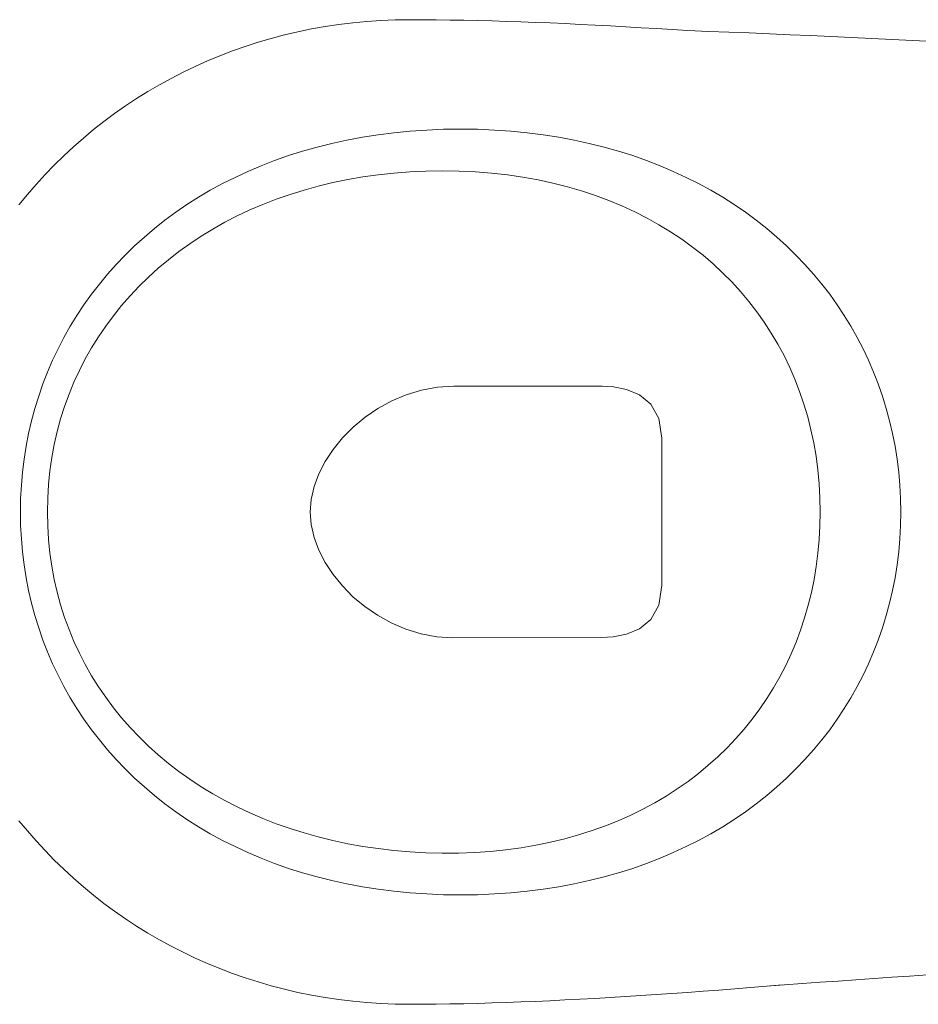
# Model space of a CAD drawing. Header units: inches. Extents: x 27484 to 71626, y -45113 to 39.
# Tile 23 of 256: x 33939 to 33972, y -39842 to -39806. Entities that reach past the tile are written whole.
import ezdxf

# ---------------------------------------------------------------- set-up
doc = ezdxf.new("R2010")
doc.units = ezdxf.units.IN
doc.header["$LTSCALE"] = 50
doc.header["$MEASUREMENT"] = 0
doc.layers.add('A-ARMATURA', color=45, linetype='Continuous', lineweight=5)

# ---------------------------------------------------------------- blocks, each defined once
blk = doc.blocks.new('A$C04280096')
at = {"layer": 'A-ARMATURA'}
for p, q in [((-9.76, -309.5), (-14.58, -309.92)), ((-4.9, -309.25), (-9.76, -309.5)), ((0, -309.16), (-4.9, -309.25)), ((4.9, -309.25), (0, -309.16)), ((9.76, -309.5), (4.9, -309.25)), ((14.58, -309.92), (9.76, -309.5)), ((-28.73, -312.16), (-33.34, -313.23)), ((-24.06, -311.25), (-28.73, -312.16)), ((-19.35, -310.5), (-24.06, -311.25)), ((-14.58, -309.92), (-19.35, -310.5)), ((19.35, -310.5), (14.58, -309.92)), ((24.06, -311.25), (19.35, -310.5)), ((28.73, -312.16), (24.06, -311.25)), ((33.34, -313.23), (28.73, -312.16)), ((-42.38, -315.84), (-46.81, -317.38)), ((-37.89, -314.45), (-42.38, -315.84)), ((-33.34, -313.23), (-37.89, -314.45)), ((37.89, -314.45), (33.34, -313.23)), ((42.38, -315.84), (37.89, -314.45)), ((46.81, -317.38), (42.38, -315.84)), ((-51.17, -319.07), (-55.46, -320.92)), ((-46.81, -317.38), (-51.17, -319.07)), ((51.17, -319.07), (46.81, -317.38)), ((55.46, -320.92), (51.17, -319.07)), ((-59.68, -322.92), (-63.82, -325.07)), ((-55.46, -320.92), (-59.68, -322.92)), ((59.68, -322.92), (55.46, -320.92)), ((63.82, -325.07), (59.68, -322.92)), ((-67.89, -327.36), (-71.87, -329.8)), ((-63.82, -325.07), (-67.89, -327.36)), ((67.89, -327.36), (63.82, -325.07)), ((71.87, -329.8), (67.89, -327.36)), ((-71.87, -329.8), (-75.77, -332.39)), ((75.77, -332.39), (71.87, -329.8)), ((-75.77, -332.39), (-79.59, -335.12)), ((79.59, -335.12), (75.77, -332.39)), ((-83.31, -338), (-86.95, -341.01)), ((-79.59, -335.12), (-83.31, -338)), ((83.31, -338), (79.59, -335.12)), ((86.95, -341.01), (83.31, -338)), ((-86.95, -341.01), (-90.49, -344.16)), ((-29.43, -341.81), (-34.09, -342.96)), ((-24.7, -340.84), (-29.43, -341.81)), ((-19.9, -340.03), (-24.7, -340.84)), ((-15.02, -339.41), (-19.9, -340.03)), ((-10.08, -338.96), (-15.02, -339.41)), ((-5.07, -338.68), (-10.08, -338.96)), ((0, -338.59), (-5.07, -338.68)), ((5.19, -338.69), (0, -338.59)), ((10.32, -338.97), (5.19, -338.69)), ((15.37, -339.45), (10.32, -338.97)), ((20.35, -340.1), (15.37, -339.45)), ((25.25, -340.95), (20.35, -340.1)), ((30.07, -341.97), (25.25, -340.95)), ((90.49, -344.16), (86.95, -341.01)), ((-90.49, -344.16), (-93.93, -347.45)), ((-38.66, -344.28), (-43.15, -345.76)), ((-34.09, -342.96), (-38.66, -344.28)), ((34.81, -343.17), (30.07, -341.97)), ((39.46, -344.55), (34.81, -343.17)), ((44.03, -346.11), (39.46, -344.55)), ((93.93, -347.45), (90.49, -344.16)), ((-93.93, -347.45), (-97.27, -350.88)), ((-47.56, -347.41), (-51.87, -349.23)), ((-43.15, -345.76), (-47.56, -347.41)), ((48.5, -347.84), (44.03, -346.11)), ((52.88, -349.74), (48.5, -347.84)), ((97.27, -350.88), (93.93, -347.45)), ((-173.36, -358.21), (-172.87, -352.37)), ((-97.27, -350.88), (-100.5, -354.44)), ((-56.1, -351.2), (-60.22, -353.34)), ((-51.87, -349.23), (-56.1, -351.2)), ((57.15, -351.81), (52.88, -349.74)), ((61.33, -354.05), (57.15, -351.81)), ((100.5, -354.44), (97.27, -350.88)), ((-100.5, -354.44), (-103.63, -358.14)), ((-64.25, -355.64), (-68.18, -358.09)), ((-60.22, -353.34), (-64.25, -355.64)), ((65.4, -356.46), (61.33, -354.05)), ((103.63, -358.14), (100.5, -354.44)), ((-173.83, -364.03), (-173.36, -358.21)), ((-103.63, -358.14), (-106.66, -361.96)), ((-68.18, -358.09), (-72.01, -360.7)), ((69.37, -359.03), (65.4, -356.46)), ((73.22, -361.76), (69.37, -359.03)), ((106.66, -361.96), (103.63, -358.14)), ((-106.66, -361.96), (-109.57, -365.92)), ((-75.72, -363.46), (-79.33, -366.37)), ((-72.01, -360.7), (-75.72, -363.46)), ((76.96, -364.64), (73.22, -361.76)), ((109.57, -365.92), (106.66, -361.96)), ((-174.29, -369.84), (-173.83, -364.03)), ((-109.57, -365.92), (-112.36, -370)), ((-79.33, -366.37), (-82.82, -369.43)), ((80.59, -367.69), (76.96, -364.64)), ((112.36, -370), (109.57, -365.92)), ((-174.74, -375.62), (-174.29, -369.84)), ((-112.36, -370), (-115.04, -374.21)), ((-82.82, -369.43), (-86.19, -372.63)), ((84.09, -370.89), (80.59, -367.69)), ((115.04, -374.21), (112.36, -370)), ((-115.04, -374.21), (-117.6, -378.55)), ((-86.19, -372.63), (-89.45, -375.99)), ((87.47, -374.25), (84.09, -370.89)), ((90.73, -377.76), (87.47, -374.25)), ((117.6, -378.55), (115.04, -374.21)), ((-175.17, -381.39), (-174.74, -375.62)), ((-89.45, -375.99), (-92.58, -379.48)), ((93.86, -381.42), (90.73, -377.76)), ((-175.6, -387.13), (-175.17, -381.39)), ((-117.6, -378.55), (-120.03, -383.01)), ((-92.58, -379.48), (-95.59, -383.12)), ((96.85, -385.22), (93.86, -381.42)), ((120.03, -383.01), (117.6, -378.55)), ((-120.03, -383.01), (-122.34, -387.59)), ((-95.59, -383.12), (-98.46, -386.9)), ((122.34, -387.59), (120.03, -383.01)), ((-176, -392.84), (-175.6, -387.13)), ((-122.34, -387.59), (-124.52, -392.3)), ((-98.46, -386.9), (-101.21, -390.81)), ((99.71, -389.17), (96.85, -385.22)), ((124.52, -392.3), (122.34, -387.59)), ((175.96, -386.92), (176.34, -392.64)), ((-124.52, -392.3), (-126.57, -397.12)), ((-101.21, -390.81), (-103.82, -394.86)), ((102.43, -393.27), (99.71, -389.17)), ((126.57, -397.12), (124.52, -392.3)), ((-176.4, -398.53), (-176, -392.84)), ((-103.82, -394.86), (-106.29, -399.05)), ((105.01, -397.5), (102.43, -393.27)), ((176.34, -392.64), (176.7, -398.34)), ((-176.77, -404.18), (-176.4, -398.53)), ((-126.57, -397.12), (-128.49, -402.06)), ((-106.29, -399.05), (-108.62, -403.37)), ((-34.11, -397.56), (-39.28, -400.49)), ((-26.84, -396.45), (-34.11, -397.56)), ((-2.06, -396.45), (-26.84, -396.45)), ((26.95, -396.45), (-2.06, -396.45)), ((34.23, -397.56), (26.95, -396.45)), ((39.4, -400.49), (34.23, -397.56)), ((107.45, -401.88), (105.01, -397.5)), ((128.49, -402.06), (126.57, -397.12)), ((176.7, -398.34), (177.04, -404.01)), ((-128.49, -402.06), (-130.27, -407.12)), ((-39.28, -400.49), (-42.7, -404.65)), ((42.81, -404.62), (39.4, -400.49)), ((109.74, -406.39), (107.45, -401.88)), ((130.27, -407.12), (128.49, -402.06)), ((-177.13, -409.8), (-176.77, -404.18)), ((-108.62, -403.37), (-110.8, -407.82)), ((-42.7, -404.65), (-44.69, -409.42)), ((44.81, -409.36), (42.81, -404.62)), ((111.87, -411.04), (109.74, -406.39)), ((177.04, -404.01), (177.37, -409.64)), ((-177.47, -415.39), (-177.13, -409.8)), ((-130.27, -407.12), (-131.9, -412.29)), ((-110.8, -407.82), (-112.84, -412.39)), ((-44.69, -409.42), (-45.63, -414.21)), ((45.75, -414.09), (44.81, -409.36)), ((131.9, -412.29), (130.27, -407.12)), ((177.37, -409.64), (177.68, -415.24)), ((-131.9, -412.29), (-133.4, -417.57)), ((-112.84, -412.39), (-114.73, -417.1)), ((113.86, -415.82), (111.87, -411.04)), ((133.4, -417.57), (131.9, -412.29)), ((-177.79, -420.94), (-177.47, -415.39)), ((-114.73, -417.1), (-116.46, -421.93)), ((-45.63, -414.21), (-45.84, -418.41)), ((45.97, -418.21), (45.75, -414.09)), ((115.69, -420.74), (113.86, -415.82)), ((177.68, -415.24), (177.98, -420.8)), ((-178.1, -426.45), (-177.79, -420.94)), ((-133.4, -417.57), (-134.75, -422.97)), ((-45.84, -418.41), (-45.97, -472.78)), ((45.97, -472.5), (45.97, -418.21)), ((117.36, -425.78), (115.69, -420.74)), ((134.75, -422.97), (133.4, -417.57)), ((177.98, -420.8), (178.26, -426.32)), ((-134.75, -422.97), (-135.95, -428.48)), ((-116.46, -421.93), (-118.04, -426.88)), ((135.95, -428.48), (134.75, -422.97)), ((-178.38, -431.91), (-178.1, -426.45)), ((-118.04, -426.88), (-119.46, -431.95)), ((118.86, -430.95), (117.36, -425.78)), ((178.26, -426.32), (178.52, -431.8)), ((-178.64, -437.34), (-178.38, -431.91)), ((-135.95, -428.48), (-137, -434.1)), ((120.2, -436.25), (118.86, -430.95)), ((137, -434.1), (135.95, -428.48)), ((178.52, -431.8), (178.76, -437.24)), ((-137, -434.1), (-137.9, -439.82)), ((-119.46, -431.95), (-120.71, -437.15)), ((137.9, -439.82), (137, -434.1)), ((-178.89, -442.71), (-178.64, -437.34)), ((-120.71, -437.15), (-121.8, -442.46)), ((121.37, -441.67), (120.2, -436.25)), ((178.76, -437.24), (178.98, -442.63)), ((-179.1, -448.04), (-178.89, -442.71)), ((-137.9, -439.82), (-138.64, -445.65)), ((-121.8, -442.46), (-122.72, -447.88)), ((122.37, -447.21), (121.37, -441.67)), ((138.64, -445.65), (137.9, -439.82)), ((178.98, -442.63), (179.18, -447.97)), ((-138.64, -445.65), (-139.22, -451.58)), ((139.22, -451.58), (138.64, -445.65)), ((-179.3, -453.32), (-179.1, -448.04)), ((-122.72, -447.88), (-123.47, -453.42)), ((123.2, -452.88), (122.37, -447.21)), ((179.18, -447.97), (179.36, -453.26)), ((-179.47, -458.55), (-179.3, -453.32)), ((-139.22, -451.58), (-139.64, -457.62)), ((-123.47, -453.42), (-124.05, -459.07)), ((123.84, -458.66), (123.2, -452.88)), ((139.64, -457.62), (139.22, -451.58)), ((179.36, -453.26), (179.52, -458.49)), ((-179.62, -463.72), (-179.47, -458.55)), ((-139.64, -457.62), (-139.89, -463.76)), ((-124.05, -459.07), (-124.44, -464.83)), ((124.31, -464.55), (123.84, -458.66)), ((139.89, -463.76), (139.64, -457.62)), ((179.52, -458.49), (179.65, -463.67)), ((-179.74, -468.83), (-179.62, -463.72)), ((-139.89, -463.76), (-139.97, -469.99)), ((139.97, -469.99), (139.89, -463.76)), ((179.65, -463.67), (179.76, -468.8)), ((-124.44, -464.83), (-124.66, -470.71)), ((124.59, -470.56), (124.31, -464.55)), ((-179.84, -473.89), (-179.74, -468.83)), ((-139.97, -469.99), (-139.89, -476.23)), ((-139.97, -469.99), (-139.97, -469.99)), ((-124.66, -470.71), (-124.69, -476.68)), ((124.69, -476.68), (124.59, -470.56)), ((139.89, -476.23), (139.97, -469.99)), ((139.97, -469.99), (139.97, -469.99)), ((179.76, -468.8), (179.85, -473.86)), ((-179.91, -478.88), (-179.84, -473.89)), ((-45.97, -472.78), (-45.58, -478.69)), ((45.6, -478.45), (45.97, -472.5)), ((45.97, -472.5), (45.97, -472.5)), ((179.85, -473.86), (179.92, -478.86)), ((-139.89, -476.23), (-139.64, -482.37)), ((-124.69, -476.68), (-124.54, -482.67)), ((-124.69, -476.68), (-124.69, -476.68)), ((-45.58, -478.69), (-44.5, -484.45)), ((44.55, -484.25), (45.6, -478.45)), ((124.6, -482.67), (124.69, -476.68)), ((124.69, -476.68), (124.69, -476.68)), ((139.64, -482.37), (139.89, -476.23)), ((-179.95, -483.81), (-179.91, -478.88)), ((179.92, -478.86), (179.95, -483.8)), ((-179.97, -488.67), (-179.95, -483.81)), ((-139.64, -482.37), (-139.22, -488.41)), ((-124.54, -482.67), (-124.21, -488.57)), ((-44.5, -484.45), (-42.8, -490)), ((42.86, -489.83), (44.55, -484.25)), ((124.33, -488.57), (124.6, -482.67)), ((139.22, -488.41), (139.64, -482.37)), ((179.95, -483.8), (179.97, -488.67)), ((-179.9, -493.91), (-179.97, -488.67)), ((-139.22, -488.41), (-138.64, -494.34)), ((-124.21, -488.57), (-123.72, -494.38)), ((123.88, -494.38), (124.33, -488.57)), ((138.64, -494.34), (139.22, -488.41)), ((179.97, -488.67), (179.9, -493.91)), ((-42.8, -490), (-40.54, -495.31)), ((40.6, -495.17), (42.86, -489.83)), ((-179.69, -499.11), (-179.9, -493.91)), ((-138.64, -494.34), (-137.9, -500.17)), ((-123.72, -494.38), (-123.06, -500.1)), ((-40.54, -495.31), (-37.77, -500.33)), ((37.83, -500.22), (40.6, -495.17)), ((123.27, -500.1), (123.88, -494.38)), ((137.9, -500.17), (138.64, -494.34)), ((179.9, -493.91), (179.69, -499.11)), ((-179.34, -504.28), (-179.69, -499.11)), ((-137.9, -500.17), (-137, -505.89)), ((-123.06, -500.1), (-122.24, -505.72)), ((34.62, -504.92), (37.83, -500.22)), ((122.48, -505.72), (123.27, -500.1)), ((137, -505.89), (137.9, -500.17)), ((179.69, -499.11), (179.33, -504.28)), ((-37.77, -500.33), (-34.56, -505.01)), ((-178.86, -509.4), (-179.34, -504.28)), ((-137, -505.89), (-135.95, -511.51)), ((-122.24, -505.72), (-121.25, -511.25)), ((-34.56, -505.01), (-30.96, -509.31)), ((31.01, -509.24), (34.62, -504.92)), ((121.53, -511.25), (122.48, -505.72)), ((135.95, -511.51), (137, -505.89)), ((179.33, -504.28), (178.85, -509.4)), ((-178.24, -514.48), (-178.86, -509.4)), ((-30.96, -509.31), (-27.04, -513.18)), ((27.08, -513.13), (31.01, -509.24)), ((178.85, -509.4), (178.22, -514.48)), ((-177.49, -519.52), (-178.24, -514.48)), ((-135.95, -511.51), (-134.75, -517.02)), ((-121.25, -511.25), (-120.1, -516.68)), ((-27.04, -513.18), (-22.85, -516.58)), ((22.88, -516.55), (27.08, -513.13)), ((120.41, -516.68), (121.53, -511.25)), ((134.75, -517.02), (135.95, -511.51)), ((178.22, -514.48), (177.46, -519.52)), ((-134.75, -517.02), (-133.4, -522.41)), ((-120.1, -516.68), (-118.8, -522)), ((-22.85, -516.58), (-18.45, -519.47)), ((18.47, -519.45), (22.88, -516.55)), ((119.13, -522), (120.41, -516.68)), ((133.4, -522.41), (134.75, -517.02)), ((-176.61, -524.51), (-177.49, -519.52)), ((-18.45, -519.47), (-13.91, -521.79)), ((-13.91, -521.79), (-9.28, -523.5)), ((9.29, -523.5), (13.92, -521.78)), ((13.92, -521.78), (18.47, -519.45)), ((177.46, -519.52), (176.57, -524.51)), ((-175.6, -529.45), (-176.61, -524.51)), ((-133.4, -522.41), (-131.9, -527.7)), ((-118.8, -522), (-117.34, -527.21)), ((-9.28, -523.5), (-4.62, -524.57)), ((-4.62, -524.57), (0, -524.93)), ((0, -524.93), (4.62, -524.56)), ((4.62, -524.56), (9.29, -523.5)), ((117.69, -527.21), (119.13, -522)), ((131.9, -527.7), (133.4, -522.41)), ((176.57, -524.51), (175.55, -529.45)), ((-131.9, -527.7), (-130.27, -532.87)), ((-117.34, -527.21), (-115.73, -532.32)), ((116.1, -532.32), (117.69, -527.21)), ((130.27, -532.87), (131.9, -527.7)), ((-174.46, -534.34), (-175.6, -529.45)), ((-115.73, -532.32), (-113.97, -537.32)), ((114.35, -537.32), (116.1, -532.32)), ((175.55, -529.45), (174.4, -534.34)), ((-173.19, -539.18), (-174.46, -534.34)), ((-130.27, -532.87), (-128.49, -537.93)), ((128.49, -537.93), (130.27, -532.87)), ((174.4, -534.34), (173.12, -539.18)), ((-171.8, -543.97), (-173.19, -539.18)), ((-128.49, -537.93), (-126.57, -542.87)), ((-113.97, -537.32), (-112.07, -542.2)), ((112.46, -542.2), (114.35, -537.32)), ((126.57, -542.87), (128.49, -537.93)), ((173.12, -539.18), (171.72, -543.97)), ((-126.57, -542.87), (-124.52, -547.69)), ((-112.07, -542.2), (-110.02, -546.96)), ((110.41, -546.96), (112.46, -542.2)), ((124.52, -547.69), (126.57, -542.87)), ((-170.29, -548.7), (-171.8, -543.97)), ((-110.02, -546.96), (-107.83, -551.6)), ((108.23, -551.6), (110.41, -546.96)), ((171.72, -543.97), (170.19, -548.7)), ((-168.66, -553.37), (-170.29, -548.7)), ((-124.52, -547.69), (-122.34, -552.4)), ((122.34, -552.4), (124.52, -547.69)), ((170.19, -548.7), (168.54, -553.37)), ((-166.9, -557.98), (-168.66, -553.37)), ((-122.34, -552.4), (-120.03, -556.98)), ((-107.83, -551.6), (-105.51, -556.12)), ((105.9, -556.12), (108.23, -551.6)), ((120.03, -556.98), (122.34, -552.4)), ((168.54, -553.37), (166.77, -557.98)), ((-120.03, -556.98), (-117.6, -561.44)), ((-105.51, -556.12), (-103.04, -560.51)), ((103.43, -560.51), (105.9, -556.12)), ((117.6, -561.44), (120.03, -556.98)), ((-165.03, -562.53), (-166.9, -557.98)), ((-117.6, -561.44), (-115.04, -565.77)), ((-103.04, -560.51), (-100.45, -564.77)), ((100.83, -564.77), (103.43, -560.51)), ((115.04, -565.77), (117.6, -561.44)), ((166.77, -557.98), (164.88, -562.53)), ((-163.04, -567.01), (-165.03, -562.53)), ((-100.45, -564.77), (-97.72, -568.9)), ((98.09, -568.9), (100.83, -564.77)), ((164.88, -562.53), (162.87, -567.01)), ((-160.93, -571.42), (-163.04, -567.01)), ((-115.04, -565.77), (-112.36, -569.99)), ((112.36, -569.99), (115.04, -565.77)), ((162.87, -567.01), (160.75, -571.42)), ((-158.71, -575.77), (-160.93, -571.42)), ((-112.36, -569.99), (-109.57, -574.07)), ((-97.72, -568.9), (-94.87, -572.9)), ((95.23, -572.9), (98.09, -568.9)), ((109.57, -574.07), (112.36, -569.99)), ((160.75, -571.42), (158.51, -575.77)), ((-156.38, -580.05), (-158.71, -575.77)), ((-109.57, -574.07), (-106.66, -578.03)), ((-94.87, -572.9), (-91.89, -576.75)), ((92.23, -576.75), (95.23, -572.9)), ((106.66, -578.03), (109.57, -574.07)), ((158.51, -575.77), (156.16, -580.05)), ((-106.66, -578.03), (-103.63, -581.85)), ((-91.89, -576.75), (-88.79, -580.47)), ((89.12, -580.47), (92.23, -576.75)), ((103.63, -581.85), (106.66, -578.03)), ((-153.94, -584.25), (-156.38, -580.05)), ((-103.63, -581.85), (-100.5, -585.55)), ((-88.79, -580.47), (-85.56, -584.04)), ((85.88, -584.04), (89.12, -580.47)), ((100.5, -585.55), (103.63, -581.85)), ((156.16, -580.05), (153.69, -584.25)), ((-151.39, -588.38), (-153.94, -584.25)), ((-100.5, -585.55), (-97.27, -589.11)), ((-85.56, -584.04), (-82.22, -587.47)), ((82.52, -587.47), (85.88, -584.04)), ((97.27, -589.11), (100.5, -585.55)), ((153.69, -584.25), (151.12, -588.38)), ((-148.73, -592.43), (-151.39, -588.38)), ((-97.27, -589.11), (-93.93, -592.53)), ((-82.22, -587.47), (-78.77, -590.75)), ((79.05, -590.75), (82.52, -587.47)), ((93.93, -592.53), (97.27, -589.11)), ((151.12, -588.38), (148.44, -592.43)), ((-145.96, -596.41), (-148.73, -592.43)), ((-93.93, -592.53), (-90.49, -595.82)), ((-78.77, -590.75), (-75.2, -593.87)), ((-75.2, -593.87), (-71.53, -596.84)), ((71.77, -596.84), (75.46, -593.87)), ((75.46, -593.87), (79.05, -590.75)), ((90.49, -595.82), (93.93, -592.53)), ((148.44, -592.43), (145.66, -596.41)), ((-143.09, -600.3), (-145.96, -596.41)), ((-90.49, -595.82), (-86.95, -598.98)), ((-71.53, -596.84), (-67.75, -599.66)), ((67.96, -599.66), (71.77, -596.84)), ((86.95, -598.98), (90.49, -595.82)), ((145.66, -596.41), (142.77, -600.3)), ((-140.12, -604.11), (-143.09, -600.3)), ((-86.95, -598.98), (-83.31, -601.99)), ((-67.75, -599.66), (-63.86, -602.31)), ((64.06, -602.31), (67.96, -599.66)), ((83.31, -601.99), (86.95, -598.98)), ((142.77, -600.3), (139.77, -604.11)), ((-137.05, -607.83), (-140.12, -604.11)), ((-83.31, -601.99), (-79.59, -604.86)), ((-63.86, -602.31), (-59.87, -604.8)), ((60.05, -604.8), (64.06, -602.31)), ((79.59, -604.86), (83.31, -601.99)), ((139.77, -604.11), (136.68, -607.83)), ((-133.88, -611.47), (-137.05, -607.83)), ((-79.59, -604.86), (-75.77, -607.6)), ((-75.77, -607.6), (-71.87, -610.18)), ((-59.87, -604.8), (-55.79, -607.12)), ((-55.79, -607.12), (-51.6, -609.27)), ((51.74, -609.27), (55.94, -607.12)), ((55.94, -607.12), (60.05, -604.8)), ((71.87, -610.18), (75.77, -607.6)), ((75.77, -607.6), (79.59, -604.86)), ((136.68, -607.83), (133.49, -611.47)), ((-130.61, -615.02), (-133.88, -611.47)), ((-71.87, -610.18), (-67.89, -612.63)), ((-51.6, -609.27), (-47.33, -611.25)), ((-47.33, -611.25), (-42.96, -613.06)), ((43.06, -613.06), (47.44, -611.25)), ((47.44, -611.25), (51.74, -609.27)), ((67.89, -612.63), (71.87, -610.18)), ((133.49, -611.47), (130.19, -615.02)), ((-127.25, -618.47), (-130.61, -615.02)), ((-67.89, -612.63), (-63.82, -614.92)), ((-63.82, -614.92), (-59.68, -617.07)), ((-42.96, -613.06), (-38.51, -614.68)), ((-38.51, -614.68), (-33.96, -616.13)), ((34.03, -616.13), (38.58, -614.68)), ((38.58, -614.68), (43.06, -613.06)), ((59.68, -617.07), (63.82, -614.92)), ((63.82, -614.92), (67.89, -612.63)), ((130.19, -615.02), (126.81, -618.47)), ((-123.79, -621.84), (-127.25, -618.47)), ((-59.68, -617.07), (-55.46, -619.07)), ((-55.46, -619.07), (-51.17, -620.92)), ((-33.96, -616.13), (-29.34, -617.39)), ((-29.34, -617.39), (-24.64, -618.47)), ((-24.64, -618.47), (-19.85, -619.36)), ((19.88, -619.36), (24.67, -618.47)), ((24.67, -618.47), (29.39, -617.39)), ((29.39, -617.39), (34.03, -616.13)), ((51.17, -620.92), (55.46, -619.07)), ((55.46, -619.07), (59.68, -617.07)), ((126.81, -618.47), (123.32, -621.84)), ((-120.23, -625.1), (-123.79, -621.84)), ((-51.17, -620.92), (-46.81, -622.61)), ((-46.81, -622.61), (-42.38, -624.15)), ((-19.85, -619.36), (-15, -620.05)), ((-15, -620.05), (-10.07, -620.55)), ((-10.07, -620.55), (-5.07, -620.85)), ((-5.07, -620.85), (0, -620.96)), ((0, -620.96), (5.07, -620.85)), ((0, -620.96), (0, -620.96)), ((5.07, -620.85), (10.07, -620.55)), ((10.07, -620.55), (15.01, -620.05)), ((15.01, -620.05), (19.88, -619.36)), ((42.38, -624.15), (46.81, -622.61)), ((46.81, -622.61), (51.17, -620.92)), ((123.32, -621.84), (119.75, -625.1)), ((-116.59, -628.27), (-120.23, -625.1)), ((-42.38, -624.15), (-37.89, -625.53)), ((-37.89, -625.53), (-33.34, -626.76)), ((33.34, -626.76), (37.89, -625.53)), ((37.89, -625.53), (42.38, -624.15)), ((119.75, -625.1), (116.08, -628.27)), ((-112.85, -631.35), (-116.59, -628.27)), ((-33.34, -626.76), (-28.73, -627.83)), ((-28.73, -627.83), (-24.06, -628.74)), ((-24.06, -628.74), (-19.35, -629.49)), ((-19.35, -629.49), (-14.58, -630.07)), ((14.58, -630.07), (19.35, -629.49)), ((19.35, -629.49), (24.06, -628.74)), ((24.06, -628.74), (28.73, -627.83)), ((28.73, -627.83), (33.34, -626.76)), ((116.08, -628.27), (112.33, -631.35)), ((-14.58, -630.07), (-9.76, -630.49)), ((-9.76, -630.49), (-4.9, -630.74)), ((-4.9, -630.74), (0, -630.82)), ((0, -630.82), (4.9, -630.74)), ((0, -630.82), (0, -630.82)), ((4.9, -630.74), (9.76, -630.49)), ((9.76, -630.49), (14.58, -630.07))]:
    blk.add_line(p, q, dxfattribs=at)
at = {"layer": 'A-ARMATURA', "linetype": 'Continuous'}
for centre, radius, start, end in [((-8576.26, 264.4), 8425.94, 355.762455, 357.188478), ((-5010.96, -574.67), 5190.32, 2.07305, 4.71198)]:
    blk.add_arc(centre, radius, start, end, dxfattribs=at)
blk = doc.blocks.new('A$C6D4569AD')
at = {"layer": 'A-ARMATURA', "xscale": -0.09999999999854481, "yscale": 0.1000000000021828, "zscale": 0.1, "rotation": 270}
blk.add_blockref('A$C04280096', (15.03, 0), dxfattribs=at)

msp = doc.modelspace()

# ---------------------------------------------------------------- block references
at = {"layer": 'A-ARMATURA', "lineweight": -3}
msp.add_blockref('A$C6D4569AD', (33987.45287, -39824.09553), dxfattribs=at)

doc.saveas('drawing.dxf')
